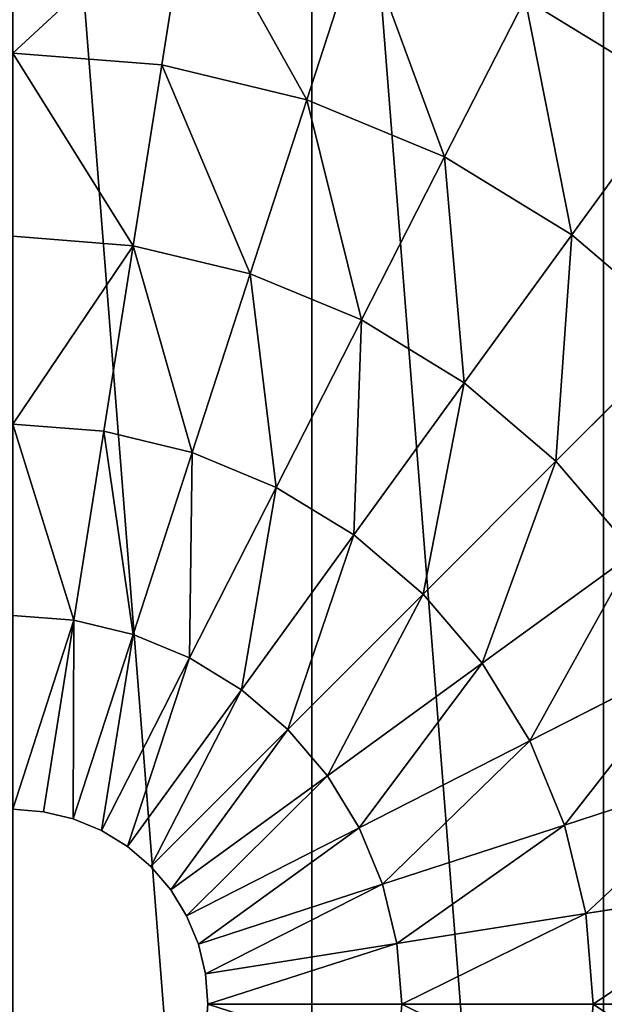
# Model space of a CAD drawing. Header units: centimetres. Extents: x -19.08 to -13.09, y -3.05 to 3.05.
# Tile 61 of 79: x -16.08 to -15.49, y 0.05 to 1.04. Entities that reach past the tile are written whole.
import ezdxf

# ---------------------------------------------------------------- set-up
doc = ezdxf.new("R2010")
doc.units = ezdxf.units.CM
doc.header["$LTSCALE"] = 2.54
doc.layers.get('0').update_dxf_attribs({"true_color": 0xff5454})
doc.layers.add('CHROM', color=7, linetype='Continuous', true_color=0x777799)

# ---------------------------------------------------------------- blocks, each defined once
blk = doc.blocks.new('Grupuj#6')
at = {"color": 0}
for p, q in [((3.14487, 3.9387, 0.18226), (3.17271, 4.11446, 0.2643)), ((3.14487, 3.9387, 0.18226), (3.17271, 4.11446, 0.2643)), ((3.29058, 3.90372, 0.18226), (3.34557, 4.07295, 0.2643)), ((3.29058, 3.90372, 0.18226), (3.34557, 4.07295, 0.2643)), ((3.42903, 3.84637, 0.18226), (3.50982, 4.00492, 0.2643)), ((3.42903, 3.84637, 0.18226), (3.50982, 4.00492, 0.2643)), ((3.50982, 4.00492, 0.2643), (3.6614, 3.91203, 0.2643)), ((3.50982, 4.00492, 0.2643), (3.6614, 3.91203, 0.2643)), ((2.99548, 3.95046, 0.18226), (3.14487, 3.9387, 0.18226)), ((2.99548, 3.95046, 0.18226), (3.14487, 3.9387, 0.18226)), ((3.11611, 3.75713, 0.11444), (3.14487, 3.9387, 0.18226)), ((3.11611, 3.75713, 0.11444), (3.14487, 3.9387, 0.18226)), ((3.14487, 3.9387, 0.18226), (3.29058, 3.90372, 0.18226)), ((3.14487, 3.9387, 0.18226), (3.29058, 3.90372, 0.18226)), ((3.5568, 3.76807, 0.18226), (3.6614, 3.91203, 0.2643)), ((3.5568, 3.76807, 0.18226), (3.6614, 3.91203, 0.2643)), ((3.23378, 3.72888, 0.11444), (3.29058, 3.90372, 0.18226)), ((3.23378, 3.72888, 0.11444), (3.29058, 3.90372, 0.18226)), ((3.29058, 3.90372, 0.18226), (3.42903, 3.84637, 0.18226)), ((3.29058, 3.90372, 0.18226), (3.42903, 3.84637, 0.18226)), ((3.34557, 3.68258, 0.11444), (3.42903, 3.84637, 0.18226)), ((3.34557, 3.68258, 0.11444), (3.42903, 3.84637, 0.18226)), ((3.42903, 3.84637, 0.18226), (3.5568, 3.76807, 0.18226)), ((3.42903, 3.84637, 0.18226), (3.5568, 3.76807, 0.18226)), ((2.99548, 3.76663, 0.11444), (3.11611, 3.75713, 0.11444)), ((2.99548, 3.76663, 0.11444), (3.11611, 3.75713, 0.11444)), ((3.44875, 3.61935, 0.11444), (3.5568, 3.76807, 0.18226)), ((3.44875, 3.61935, 0.11444), (3.5568, 3.76807, 0.18226)), ((3.5568, 3.76807, 0.18226), (3.67075, 3.67075, 0.18226)), ((3.5568, 3.76807, 0.18226), (3.67075, 3.67075, 0.18226)), ((3.08661, 3.57087, 0.06126), (3.11611, 3.75713, 0.11444)), ((3.08661, 3.57087, 0.06126), (3.11611, 3.75713, 0.11444)), ((3.11611, 3.75713, 0.11444), (3.23378, 3.72888, 0.11444)), ((3.11611, 3.75713, 0.11444), (3.23378, 3.72888, 0.11444)), ((3.1755, 3.54953, 0.06126), (3.23378, 3.72888, 0.11444)), ((3.1755, 3.54953, 0.06126), (3.23378, 3.72888, 0.11444)), ((3.23378, 3.72888, 0.11444), (3.34557, 3.68258, 0.11444)), ((3.23378, 3.72888, 0.11444), (3.34557, 3.68258, 0.11444)), ((3.25996, 3.51454, 0.06126), (3.34557, 3.68258, 0.11444)), ((3.25996, 3.51454, 0.06126), (3.34557, 3.68258, 0.11444)), ((3.34557, 3.68258, 0.11444), (3.44875, 3.61935, 0.11444)), ((3.34557, 3.68258, 0.11444), (3.44875, 3.61935, 0.11444)), ((3.54076, 3.54076, 0.11444), (3.67075, 3.67075, 0.18226)), ((3.54076, 3.54076, 0.11444), (3.67075, 3.67075, 0.18226)), ((3.3379, 3.46678, 0.06126), (3.44875, 3.61935, 0.11444)), ((3.3379, 3.46678, 0.06126), (3.44875, 3.61935, 0.11444)), ((3.44875, 3.61935, 0.11444), (3.54076, 3.54076, 0.11444)), ((3.44875, 3.61935, 0.11444), (3.54076, 3.54076, 0.11444)), ((2.99548, 3.57804, 0.06126), (3.08661, 3.57087, 0.06126)), ((2.99548, 3.57804, 0.06126), (3.08661, 3.57087, 0.06126)), ((3.05655, 3.38105, 0.02303), (3.08661, 3.57087, 0.06126)), ((3.05655, 3.38105, 0.02303), (3.08661, 3.57087, 0.06126)), ((3.08661, 3.57087, 0.06126), (3.1755, 3.54953, 0.06126)), ((3.08661, 3.57087, 0.06126), (3.1755, 3.54953, 0.06126)), ((3.11611, 3.36675, 0.02303), (3.1755, 3.54953, 0.06126)), ((3.11611, 3.36675, 0.02303), (3.1755, 3.54953, 0.06126)), ((3.1755, 3.54953, 0.06126), (3.25996, 3.51454, 0.06126)), ((3.1755, 3.54953, 0.06126), (3.25996, 3.51454, 0.06126)), ((3.40741, 3.40741, 0.06126), (3.54076, 3.54076, 0.11444)), ((3.40741, 3.40741, 0.06126), (3.54076, 3.54076, 0.11444)), ((3.54076, 3.54076, 0.11444), (3.61935, 3.44875, 0.11444)), ((3.54076, 3.54076, 0.11444), (3.61935, 3.44875, 0.11444)), ((3.17271, 3.34331, 0.02303), (3.25996, 3.51454, 0.06126)), ((3.17271, 3.34331, 0.02303), (3.25996, 3.51454, 0.06126)), ((3.25996, 3.51454, 0.06126), (3.3379, 3.46678, 0.06126)), ((3.25996, 3.51454, 0.06126), (3.3379, 3.46678, 0.06126)), ((3.22494, 3.3113, 0.02303), (3.3379, 3.46678, 0.06126)), ((3.22494, 3.3113, 0.02303), (3.3379, 3.46678, 0.06126)), ((3.3379, 3.46678, 0.06126), (3.40741, 3.40741, 0.06126)), ((3.3379, 3.46678, 0.06126), (3.40741, 3.40741, 0.06126)), ((3.46678, 3.3379, 0.06126), (3.61935, 3.44875, 0.11444)), ((3.46678, 3.3379, 0.06126), (3.61935, 3.44875, 0.11444)), ((3.27152, 3.27152, 0.02303), (3.40741, 3.40741, 0.06126)), ((3.27152, 3.27152, 0.02303), (3.40741, 3.40741, 0.06126)), ((3.40741, 3.40741, 0.06126), (3.46678, 3.3379, 0.06126)), ((3.40741, 3.40741, 0.06126), (3.46678, 3.3379, 0.06126)), ((2.99548, 3.38586, 0.02303), (3.05655, 3.38105, 0.02303)), ((2.99548, 3.38586, 0.02303), (3.05655, 3.38105, 0.02303)), ((3.02611, 3.18886), (3.05655, 3.38105, 0.02303)), ((3.02611, 3.18886), (3.05655, 3.38105, 0.02303)), ((3.05655, 3.38105, 0.02303), (3.11611, 3.36675, 0.02303)), ((3.05655, 3.38105, 0.02303), (3.11611, 3.36675, 0.02303)), ((3.05598, 3.18169), (3.11611, 3.36675, 0.02303)), ((3.05598, 3.18169), (3.11611, 3.36675, 0.02303)), ((3.11611, 3.36675, 0.02303), (3.17271, 3.34331, 0.02303)), ((3.11611, 3.36675, 0.02303), (3.17271, 3.34331, 0.02303)), ((3.08437, 3.16993), (3.17271, 3.34331, 0.02303)), ((3.08437, 3.16993), (3.17271, 3.34331, 0.02303)), ((3.17271, 3.34331, 0.02303), (3.22494, 3.3113, 0.02303)), ((3.17271, 3.34331, 0.02303), (3.22494, 3.3113, 0.02303)), ((3.51454, 3.25996, 0.06126), (3.68258, 3.34557, 0.11444)), ((3.51454, 3.25996, 0.06126), (3.68258, 3.34557, 0.11444)), ((3.3113, 3.22494, 0.02303), (3.46678, 3.3379, 0.06126)), ((3.3113, 3.22494, 0.02303), (3.46678, 3.3379, 0.06126)), ((3.46678, 3.3379, 0.06126), (3.51454, 3.25996, 0.06126)), ((3.46678, 3.3379, 0.06126), (3.51454, 3.25996, 0.06126)), ((3.11056, 3.15388), (3.22494, 3.3113, 0.02303)), ((3.11056, 3.15388), (3.22494, 3.3113, 0.02303)), ((3.22494, 3.3113, 0.02303), (3.27152, 3.27152, 0.02303)), ((3.22494, 3.3113, 0.02303), (3.27152, 3.27152, 0.02303)), ((3.13393, 3.13393), (3.27152, 3.27152, 0.02303)), ((3.13393, 3.13393), (3.27152, 3.27152, 0.02303)), ((3.27152, 3.27152, 0.02303), (3.3113, 3.22494, 0.02303)), ((3.27152, 3.27152, 0.02303), (3.3113, 3.22494, 0.02303)), ((3.34331, 3.17271, 0.02303), (3.51454, 3.25996, 0.06126)), ((3.34331, 3.17271, 0.02303), (3.51454, 3.25996, 0.06126)), ((3.51454, 3.25996, 0.06126), (3.54953, 3.1755, 0.06126)), ((3.51454, 3.25996, 0.06126), (3.54953, 3.1755, 0.06126)), ((3.54953, 3.1755, 0.06126), (3.72888, 3.23378, 0.11444)), ((3.54953, 3.1755, 0.06126), (3.72888, 3.23378, 0.11444)), ((3.15388, 3.11056), (3.3113, 3.22494, 0.02303)), ((3.15388, 3.11056), (3.3113, 3.22494, 0.02303)), ((3.3113, 3.22494, 0.02303), (3.34331, 3.17271, 0.02303)), ((3.3113, 3.22494, 0.02303), (3.34331, 3.17271, 0.02303)), ((2.99548, 3.19127), (3.02611, 3.18886)), ((3.02611, 3.18886), (3.05598, 3.18169)), ((3.05598, 3.18169), (3.08437, 3.16993)), ((3.36675, 3.11611, 0.02303), (3.54953, 3.1755, 0.06126)), ((3.36675, 3.11611, 0.02303), (3.54953, 3.1755, 0.06126)), ((3.54953, 3.1755, 0.06126), (3.57087, 3.08661, 0.06126)), ((3.54953, 3.1755, 0.06126), (3.57087, 3.08661, 0.06126)), ((3.08437, 3.16993), (3.11056, 3.15388)), ((3.16993, 3.08437), (3.34331, 3.17271, 0.02303)), ((3.16993, 3.08437), (3.34331, 3.17271, 0.02303)), ((3.34331, 3.17271, 0.02303), (3.36675, 3.11611, 0.02303)), ((3.34331, 3.17271, 0.02303), (3.36675, 3.11611, 0.02303)), ((3.11056, 3.15388), (3.13393, 3.13393)), ((3.13393, 3.13393), (3.15388, 3.11056)), ((3.18169, 3.05598), (3.36675, 3.11611, 0.02303)), ((3.18169, 3.05598), (3.36675, 3.11611, 0.02303)), ((3.36675, 3.11611, 0.02303), (3.38105, 3.05655, 0.02303)), ((3.36675, 3.11611, 0.02303), (3.38105, 3.05655, 0.02303)), ((3.57087, 3.08661, 0.06126), (3.75713, 3.11611, 0.11444)), ((3.57087, 3.08661, 0.06126), (3.75713, 3.11611, 0.11444)), ((3.15388, 3.11056), (3.16993, 3.08437)), ((3.38105, 3.05655, 0.02303), (3.57087, 3.08661, 0.06126)), ((3.38105, 3.05655, 0.02303), (3.57087, 3.08661, 0.06126)), ((3.57087, 3.08661, 0.06126), (3.57804, 2.99548, 0.06126)), ((3.57087, 3.08661, 0.06126), (3.57804, 2.99548, 0.06126)), ((3.16993, 3.08437), (3.18169, 3.05598)), ((3.18169, 3.05598), (3.18886, 3.02611)), ((3.18886, 3.02611), (3.38105, 3.05655, 0.02303)), ((3.18886, 3.02611), (3.38105, 3.05655, 0.02303)), ((3.38105, 3.05655, 0.02303), (3.38586, 2.99548, 0.02303)), ((3.38105, 3.05655, 0.02303), (3.38586, 2.99548, 0.02303)), ((3.18886, 3.02611), (3.19127, 2.99548)), ((3.19127, 2.99548), (3.18886, 2.96485)), ((3.38586, 2.99548, 0.02303), (3.19127, 2.99548)), ((3.38586, 2.99548, 0.02303), (3.19127, 2.99548)), ((3.38586, 2.99548, 0.02303), (3.38105, 2.93441, 0.02303)), ((3.38586, 2.99548, 0.02303), (3.38105, 2.93441, 0.02303)), ((3.57804, 2.99548, 0.06126), (3.38586, 2.99548, 0.02303)), ((3.57804, 2.99548, 0.06126), (3.38586, 2.99548, 0.02303)), ((3.57804, 2.99548, 0.06126), (3.57087, 2.90435, 0.06126)), ((3.57804, 2.99548, 0.06126), (3.57087, 2.90435, 0.06126)), ((3.76663, 2.99548, 0.11444), (3.57804, 2.99548, 0.06126)), ((3.76663, 2.99548, 0.11444), (3.57804, 2.99548, 0.06126))]:
    blk.add_line(p, q, dxfattribs=at)
mesh = blk.add_polyface(dxfattribs=at)
corners = [(0.03688, 3.46408, 6.88779), (0.03688, 2.52688, 6.88779), (0, 2.99548, 6.88779), (0.14661, 3.92113, 6.88779), (0.14661, 2.06983, 6.88779), (0.32649, 4.3554, 6.88779), (0.32649, 1.63556, 6.88779), (0.57209, 4.75618, 6.88779), (0.5, 2.99548, 6.88779), (0.53072, 3.38586, 6.88779), (0.62214, 3.76663, 6.88779), (0.87736, 5.1136, 6.88779), (0.77199, 4.1284, 6.88779), (0.97659, 4.46229, 6.88779), (1.23478, 5.41887, 6.88779), (1.23091, 4.76005, 6.88779), (1.52867, 5.01437, 6.88779), (1.63556, 5.66447, 6.88779), (1.86256, 5.21897, 6.88779), (2.06983, 5.84435, 6.88779), (2.22433, 5.36882, 6.88779), (2.52688, 5.95408, 6.88779), (2.6051, 5.46024, 6.88779), (2.99548, 5.99096, 6.88779), (2.99548, 5.49096, 6.88779), (3.46408, 5.95408, 6.88779), (3.38586, 5.46024, 6.88779), (3.76663, 5.36882, 6.88779), (3.92113, 5.84435, 6.88779), (4.1284, 5.21897, 6.88779), (4.3554, 5.66447, 6.88779), (4.46229, 5.01437, 6.88779), (4.75618, 5.41887, 6.88779), (4.76005, 4.76005, 6.88779), (5.1136, 5.1136, 6.88779), (5.01437, 4.46229, 6.88779), (5.21897, 4.1284, 6.88779), (5.41887, 4.75618, 6.88779), (5.36882, 3.76663, 6.88779), (5.46024, 3.38586, 6.88779), (5.66447, 4.3554, 6.88779), (5.49096, 2.99548, 6.88779), (5.66447, 1.63556, 6.88779), (5.84435, 2.06983, 6.88779), (5.84435, 3.92113, 6.88779), (5.95408, 2.52688, 6.88779), (5.95408, 3.46408, 6.88779), (5.99096, 2.99548, 6.88779), (0.57209, 1.23478, 6.88779), (0.53072, 2.6051, 6.88779), (0.62214, 2.22433, 6.88779), (0.87736, 0.87736, 6.88779), (0.77199, 1.86256, 6.88779), (0.97659, 1.52867, 6.88779), (1.23478, 0.57209, 6.88779), (1.23091, 1.23091, 6.88779), (1.52867, 0.97659, 6.88779), (1.63556, 0.32649, 6.88779), (1.86256, 0.77199, 6.88779), (2.06983, 0.14661, 6.88779), (2.22433, 0.62214, 6.88779), (2.52688, 0.03688, 6.88779), (2.6051, 0.53072, 6.88779), (2.99548, 0, 6.88779), (2.99548, 0.5, 6.88779), (3.38586, 0.53072, 6.88779), (3.46408, 0.03688, 6.88779), (3.76663, 0.62214, 6.88779), (3.92113, 0.14661, 6.88779), (4.1284, 0.77199, 6.88779), (4.3554, 0.32649, 6.88779), (4.46229, 0.97659, 6.88779), (4.75618, 0.57209, 6.88779), (4.76005, 1.23091, 6.88779), (5.1136, 0.87736, 6.88779), (5.01437, 1.52867, 6.88779), (5.21897, 1.86256, 6.88779), (5.41887, 1.23478, 6.88779), (5.36882, 2.22433, 6.88779), (5.46024, 2.6051, 6.88779)]
mesh.append_faces([[corners[k] for k in face] for face in [(0, 1, 2), (45, 46, 47)]], dxfattribs={"vtx0": -1, "color": 0})
mesh.append_faces([[corners[k] for k in face] for face in [(1, 3, 4), (4, 5, 6), (8, 7, 9), (9, 7, 10), (10, 11, 12), (12, 11, 13), (13, 14, 15), (15, 14, 16), (16, 17, 18), (18, 19, 20), (20, 21, 22), (22, 23, 24), (24, 25, 26), (26, 25, 27), (27, 28, 29), (29, 30, 31), (31, 32, 33), (33, 34, 35), (35, 34, 36), (36, 37, 38), (38, 37, 39), (39, 40, 41), (42, 40, 43), (43, 44, 45), (48, 50, 51), (51, 53, 54), (54, 56, 57), (57, 58, 59), (59, 60, 61), (61, 62, 63), (63, 65, 66), (66, 67, 68), (68, 69, 70), (70, 71, 72), (72, 73, 74), (74, 76, 77), (77, 79, 42)]], dxfattribs={"vtx0": -1, "vtx1": -1, "color": 0})
mesh.append_faces([[corners[k] for k in face] for face in [(6, 7, 8), (41, 40, 42)]], dxfattribs={"vtx0": -1, "vtx1": -1, "vtx2": -1, "color": 0})
mesh.append_faces([[corners[k] for k in face] for face in [(1, 0, 3), (4, 3, 5), (6, 5, 7), (10, 7, 11), (13, 11, 14), (16, 14, 17), (18, 17, 19), (20, 19, 21), (22, 21, 23), (24, 23, 25), (27, 25, 28), (29, 28, 30), (31, 30, 32), (33, 32, 34), (36, 34, 37), (39, 37, 40), (43, 40, 44), (45, 44, 46), (8, 48, 6), (48, 8, 49), (48, 49, 50), (51, 50, 52), (51, 52, 53), (54, 53, 55), (54, 55, 56), (57, 56, 58), (59, 58, 60), (61, 60, 62), (63, 62, 64), (63, 64, 65), (66, 65, 67), (68, 67, 69), (70, 69, 71), (72, 71, 73), (74, 73, 75), (74, 75, 76), (77, 76, 78), (77, 78, 79), (42, 79, 41)]], dxfattribs={"vtx0": -1, "vtx2": -1, "color": 0})
mesh = blk.add_polyface(dxfattribs=at)
corners = [(1.10003, 2.69527, 12.53068), (1.10003, 3.29569, 12.53068), (1.0764, 2.99548, 12.53068), (1.17032, 2.40245, 12.53068), (1.17032, 3.58851, 12.53068), (1.28557, 2.12424, 12.53068), (1.28557, 3.86672, 12.53068), (1.44291, 1.86747, 12.53068), (1.44291, 4.12349, 12.53068), (1.63848, 1.63848, 12.53068), (1.63848, 4.35248, 12.53068), (1.86747, 1.44291, 12.53068), (1.86747, 4.54805, 12.53068), (2.12424, 1.28557, 12.53068), (2.12424, 4.70539, 12.53068), (2.40245, 1.17032, 12.53068), (2.40245, 4.82064, 12.53068), (2.69527, 1.10003, 12.53068), (2.69527, 4.89093, 12.53068), (2.99548, 4.91456, 12.53068), (2.99548, 1.0764, 12.53068), (3.29569, 1.10003, 12.53068), (3.29569, 4.89093, 12.53068), (3.58851, 1.17032, 12.53068), (3.58851, 4.82064, 12.53068), (3.86672, 1.28557, 12.53068), (3.86672, 4.70539, 12.53068), (4.12349, 1.44291, 12.53068), (4.12349, 4.54805, 12.53068), (4.35248, 1.63848, 12.53068), (4.35248, 4.35248, 12.53068), (4.54805, 1.86747, 12.53068), (4.54805, 4.12349, 12.53068), (4.70539, 2.12424, 12.53068), (4.70539, 3.86672, 12.53068), (4.82064, 2.40245, 12.53068), (4.82064, 3.58851, 12.53068), (4.89093, 2.69527, 12.53068), (4.89093, 3.29569, 12.53068), (4.91456, 2.99548, 12.53068)]
mesh.append_faces([[corners[k] for k in face] for face in [(0, 1, 2), (38, 37, 39)]], dxfattribs={"vtx0": -1, "color": 0})
mesh.append_faces([[corners[k] for k in face] for face in [(1, 3, 4), (4, 5, 6), (6, 7, 8), (8, 9, 10), (10, 11, 12), (12, 13, 14), (14, 15, 16), (16, 17, 18), (18, 17, 19), (19, 21, 22), (22, 23, 24), (24, 25, 26), (26, 27, 28), (28, 29, 30), (30, 31, 32), (32, 33, 34), (34, 35, 36), (36, 37, 38)]], dxfattribs={"vtx0": -1, "vtx1": -1, "color": 0})
mesh.append_faces([[corners[k] for k in face] for face in [(1, 0, 3), (4, 3, 5), (6, 5, 7), (8, 7, 9), (10, 9, 11), (12, 11, 13), (14, 13, 15), (16, 15, 17), (19, 17, 20), (19, 20, 21), (22, 21, 23), (24, 23, 25), (26, 25, 27), (28, 27, 29), (30, 29, 31), (32, 31, 33), (34, 33, 35), (36, 35, 37)]], dxfattribs={"vtx0": -1, "vtx2": -1, "color": 0})
mesh = blk.add_polyface(dxfattribs=at)
corners = [(3.58743, 4.15725, 0.36004), (3.6614, 3.91203, 0.2643), (3.50982, 4.00492, 0.2643), (3.76188, 4.05034, 0.36004)]
mesh.append_faces([[corners[k] for k in face] for face in [(0, 1, 2), (1, 0, 3)]], dxfattribs={"vtx0": -1, "color": 0})
mesh = blk.add_polyface(dxfattribs=at)
corners = [(3.17271, 4.11446, 0.2643), (2.99548, 3.95046, 0.18226), (2.99548, 4.1284, 0.2643), (3.14487, 3.9387, 0.18226)]
mesh.append_faces([[corners[k] for k in face] for face in [(0, 1, 2), (1, 0, 3)]], dxfattribs={"vtx0": -1, "color": 0})
mesh = blk.add_polyface(dxfattribs=at)
corners = [(3.17271, 4.11446, 0.2643), (3.29058, 3.90372, 0.18226), (3.14487, 3.9387, 0.18226), (3.34557, 4.07295, 0.2643)]
mesh.append_faces([[corners[k] for k in face] for face in [(0, 1, 2), (1, 0, 3)]], dxfattribs={"vtx0": -1, "color": 0})
mesh = blk.add_polyface(dxfattribs=at)
corners = [(3.34557, 4.07295, 0.2643), (3.42903, 3.84637, 0.18226), (3.29058, 3.90372, 0.18226), (3.50982, 4.00492, 0.2643)]
mesh.append_faces([[corners[k] for k in face] for face in [(0, 1, 2), (1, 0, 3)]], dxfattribs={"vtx0": -1, "color": 0})
mesh = blk.add_polyface(dxfattribs=at)
corners = [(3.50982, 4.00492, 0.2643), (3.5568, 3.76807, 0.18226), (3.42903, 3.84637, 0.18226), (3.6614, 3.91203, 0.2643)]
mesh.append_faces([[corners[k] for k in face] for face in [(0, 1, 2), (1, 0, 3)]], dxfattribs={"vtx0": -1, "color": 0})
mesh = blk.add_polyface(dxfattribs=at)
corners = [(2.99548, 3.95046, 0.18226), (3.11611, 3.75713, 0.11444), (2.99548, 3.76663, 0.11444), (3.14487, 3.9387, 0.18226)]
mesh.append_faces([[corners[k] for k in face] for face in [(0, 1, 2), (1, 0, 3)]], dxfattribs={"vtx0": -1, "color": 0})
mesh = blk.add_polyface(dxfattribs=at)
corners = [(3.14487, 3.9387, 0.18226), (3.23378, 3.72888, 0.11444), (3.11611, 3.75713, 0.11444), (3.29058, 3.90372, 0.18226)]
mesh.append_faces([[corners[k] for k in face] for face in [(0, 1, 2), (1, 0, 3)]], dxfattribs={"vtx0": -1, "color": 0})
mesh = blk.add_polyface(dxfattribs=at)
corners = [(3.6614, 3.91203, 0.2643), (3.67075, 3.67075, 0.18226), (3.5568, 3.76807, 0.18226), (3.79658, 3.79658, 0.2643)]
mesh.append_faces([[corners[k] for k in face] for face in [(0, 1, 2), (1, 0, 3)]], dxfattribs={"vtx0": -1, "color": 0})
mesh = blk.add_polyface(dxfattribs=at)
corners = [(3.29058, 3.90372, 0.18226), (3.34557, 3.68258, 0.11444), (3.23378, 3.72888, 0.11444), (3.42903, 3.84637, 0.18226)]
mesh.append_faces([[corners[k] for k in face] for face in [(0, 1, 2), (1, 0, 3)]], dxfattribs={"vtx0": -1, "color": 0})
mesh = blk.add_polyface(dxfattribs=at)
corners = [(3.42903, 3.84637, 0.18226), (3.44875, 3.61935, 0.11444), (3.34557, 3.68258, 0.11444), (3.5568, 3.76807, 0.18226)]
mesh.append_faces([[corners[k] for k in face] for face in [(0, 1, 2), (1, 0, 3)]], dxfattribs={"vtx0": -1, "color": 0})
mesh = blk.add_polyface(dxfattribs=at)
corners = [(3.11611, 3.75713, 0.11444), (2.99548, 3.57804, 0.06126), (2.99548, 3.76663, 0.11444), (3.08661, 3.57087, 0.06126)]
mesh.append_faces([[corners[k] for k in face] for face in [(0, 1, 2), (1, 0, 3)]], dxfattribs={"vtx0": -1, "color": 0})
mesh = blk.add_polyface(dxfattribs=at)
corners = [(3.5568, 3.76807, 0.18226), (3.54076, 3.54076, 0.11444), (3.44875, 3.61935, 0.11444), (3.67075, 3.67075, 0.18226)]
mesh.append_faces([[corners[k] for k in face] for face in [(0, 1, 2), (1, 0, 3)]], dxfattribs={"vtx0": -1, "color": 0})
mesh = blk.add_polyface(dxfattribs=at)
corners = [(3.11611, 3.75713, 0.11444), (3.1755, 3.54953, 0.06126), (3.08661, 3.57087, 0.06126), (3.23378, 3.72888, 0.11444)]
mesh.append_faces([[corners[k] for k in face] for face in [(0, 1, 2), (1, 0, 3)]], dxfattribs={"vtx0": -1, "color": 0})
mesh = blk.add_polyface(dxfattribs=at)
corners = [(3.23378, 3.72888, 0.11444), (3.25996, 3.51454, 0.06126), (3.1755, 3.54953, 0.06126), (3.34557, 3.68258, 0.11444)]
mesh.append_faces([[corners[k] for k in face] for face in [(0, 1, 2), (1, 0, 3)]], dxfattribs={"vtx0": -1, "color": 0})
mesh = blk.add_polyface(dxfattribs=at)
corners = [(3.34557, 3.68258, 0.11444), (3.3379, 3.46678, 0.06126), (3.25996, 3.51454, 0.06126), (3.44875, 3.61935, 0.11444)]
mesh.append_faces([[corners[k] for k in face] for face in [(0, 1, 2), (1, 0, 3)]], dxfattribs={"vtx0": -1, "color": 0})
mesh = blk.add_polyface(dxfattribs=at)
corners = [(3.67075, 3.67075, 0.18226), (3.61935, 3.44875, 0.11444), (3.54076, 3.54076, 0.11444), (3.76807, 3.5568, 0.18226)]
mesh.append_faces([[corners[k] for k in face] for face in [(0, 1, 2), (1, 0, 3)]], dxfattribs={"vtx0": -1, "color": 0})
mesh = blk.add_polyface(dxfattribs=at)
corners = [(3.44875, 3.61935, 0.11444), (3.40741, 3.40741, 0.06126), (3.3379, 3.46678, 0.06126), (3.54076, 3.54076, 0.11444)]
mesh.append_faces([[corners[k] for k in face] for face in [(0, 1, 2), (1, 0, 3)]], dxfattribs={"vtx0": -1, "color": 0})
mesh = blk.add_polyface(dxfattribs=at)
corners = [(2.99548, 3.57804, 0.06126), (3.05655, 3.38105, 0.02303), (2.99548, 3.38586, 0.02303), (3.08661, 3.57087, 0.06126)]
mesh.append_faces([[corners[k] for k in face] for face in [(0, 1, 2), (1, 0, 3)]], dxfattribs={"vtx0": -1, "color": 0})
mesh = blk.add_polyface(dxfattribs=at)
corners = [(3.08661, 3.57087, 0.06126), (3.11611, 3.36675, 0.02303), (3.05655, 3.38105, 0.02303), (3.1755, 3.54953, 0.06126)]
mesh.append_faces([[corners[k] for k in face] for face in [(0, 1, 2), (1, 0, 3)]], dxfattribs={"vtx0": -1, "color": 0})
mesh = blk.add_polyface(dxfattribs=at)
corners = [(3.1755, 3.54953, 0.06126), (3.17271, 3.34331, 0.02303), (3.11611, 3.36675, 0.02303), (3.25996, 3.51454, 0.06126)]
mesh.append_faces([[corners[k] for k in face] for face in [(0, 1, 2), (1, 0, 3)]], dxfattribs={"vtx0": -1, "color": 0})
mesh = blk.add_polyface(dxfattribs=at)
corners = [(3.54076, 3.54076, 0.11444), (3.46678, 3.3379, 0.06126), (3.40741, 3.40741, 0.06126), (3.61935, 3.44875, 0.11444)]
mesh.append_faces([[corners[k] for k in face] for face in [(0, 1, 2), (1, 0, 3)]], dxfattribs={"vtx0": -1, "color": 0})
mesh = blk.add_polyface(dxfattribs=at)
corners = [(3.25996, 3.51454, 0.06126), (3.22494, 3.3113, 0.02303), (3.17271, 3.34331, 0.02303), (3.3379, 3.46678, 0.06126)]
mesh.append_faces([[corners[k] for k in face] for face in [(0, 1, 2), (1, 0, 3)]], dxfattribs={"vtx0": -1, "color": 0})
mesh = blk.add_polyface(dxfattribs=at)
corners = [(3.3379, 3.46678, 0.06126), (3.27152, 3.27152, 0.02303), (3.22494, 3.3113, 0.02303), (3.40741, 3.40741, 0.06126)]
mesh.append_faces([[corners[k] for k in face] for face in [(0, 1, 2), (1, 0, 3)]], dxfattribs={"vtx0": -1, "color": 0})
mesh = blk.add_polyface(dxfattribs=at)
corners = [(3.61935, 3.44875, 0.11444), (3.51454, 3.25996, 0.06126), (3.46678, 3.3379, 0.06126), (3.68258, 3.34557, 0.11444)]
mesh.append_faces([[corners[k] for k in face] for face in [(0, 1, 2), (1, 0, 3)]], dxfattribs={"vtx0": -1, "color": 0})
mesh = blk.add_polyface(dxfattribs=at)
corners = [(3.40741, 3.40741, 0.06126), (3.3113, 3.22494, 0.02303), (3.27152, 3.27152, 0.02303), (3.46678, 3.3379, 0.06126)]
mesh.append_faces([[corners[k] for k in face] for face in [(0, 1, 2), (1, 0, 3)]], dxfattribs={"vtx0": -1, "color": 0})
mesh = blk.add_polyface(dxfattribs=at)
corners = [(3.05655, 3.38105, 0.02303), (2.99548, 3.19127), (2.99548, 3.38586, 0.02303), (3.02611, 3.18886)]
mesh.append_faces([[corners[k] for k in face] for face in [(0, 1, 2), (1, 0, 3)]], dxfattribs={"vtx0": -1, "color": 0})
mesh = blk.add_polyface(dxfattribs=at)
corners = [(3.05655, 3.38105, 0.02303), (3.05598, 3.18169), (3.02611, 3.18886), (3.11611, 3.36675, 0.02303)]
mesh.append_faces([[corners[k] for k in face] for face in [(0, 1, 2), (1, 0, 3)]], dxfattribs={"vtx0": -1, "color": 0})
mesh = blk.add_polyface(dxfattribs=at)
corners = [(3.11611, 3.36675, 0.02303), (3.08437, 3.16993), (3.05598, 3.18169), (3.17271, 3.34331, 0.02303)]
mesh.append_faces([[corners[k] for k in face] for face in [(0, 1, 2), (1, 0, 3)]], dxfattribs={"vtx0": -1, "color": 0})
mesh = blk.add_polyface(dxfattribs=at)
corners = [(3.17271, 3.34331, 0.02303), (3.11056, 3.15388), (3.08437, 3.16993), (3.22494, 3.3113, 0.02303)]
mesh.append_faces([[corners[k] for k in face] for face in [(0, 1, 2), (1, 0, 3)]], dxfattribs={"vtx0": -1, "color": 0})
mesh = blk.add_polyface(dxfattribs=at)
corners = [(3.68258, 3.34557, 0.11444), (3.54953, 3.1755, 0.06126), (3.51454, 3.25996, 0.06126), (3.72888, 3.23378, 0.11444)]
mesh.append_faces([[corners[k] for k in face] for face in [(0, 1, 2), (1, 0, 3)]], dxfattribs={"vtx0": -1, "color": 0})
mesh = blk.add_polyface(dxfattribs=at)
corners = [(3.46678, 3.3379, 0.06126), (3.34331, 3.17271, 0.02303), (3.3113, 3.22494, 0.02303), (3.51454, 3.25996, 0.06126)]
mesh.append_faces([[corners[k] for k in face] for face in [(0, 1, 2), (1, 0, 3)]], dxfattribs={"vtx0": -1, "color": 0})
mesh = blk.add_polyface(dxfattribs=at)
corners = [(3.22494, 3.3113, 0.02303), (3.13393, 3.13393), (3.11056, 3.15388), (3.27152, 3.27152, 0.02303)]
mesh.append_faces([[corners[k] for k in face] for face in [(0, 1, 2), (1, 0, 3)]], dxfattribs={"vtx0": -1, "color": 0})
mesh = blk.add_polyface(dxfattribs=at)
corners = [(3.27152, 3.27152, 0.02303), (3.15388, 3.11056), (3.13393, 3.13393), (3.3113, 3.22494, 0.02303)]
mesh.append_faces([[corners[k] for k in face] for face in [(0, 1, 2), (1, 0, 3)]], dxfattribs={"vtx0": -1, "color": 0})
mesh = blk.add_polyface(dxfattribs=at)
corners = [(3.51454, 3.25996, 0.06126), (3.36675, 3.11611, 0.02303), (3.34331, 3.17271, 0.02303), (3.54953, 3.1755, 0.06126)]
mesh.append_faces([[corners[k] for k in face] for face in [(0, 1, 2), (1, 0, 3)]], dxfattribs={"vtx0": -1, "color": 0})
mesh = blk.add_polyface(dxfattribs=at)
corners = [(3.72888, 3.23378, 0.11444), (3.57087, 3.08661, 0.06126), (3.54953, 3.1755, 0.06126), (3.75713, 3.11611, 0.11444)]
mesh.append_faces([[corners[k] for k in face] for face in [(0, 1, 2), (1, 0, 3)]], dxfattribs={"vtx0": -1, "color": 0})
mesh = blk.add_polyface(dxfattribs=at)
corners = [(3.3113, 3.22494, 0.02303), (3.16993, 3.08437), (3.15388, 3.11056), (3.34331, 3.17271, 0.02303)]
mesh.append_faces([[corners[k] for k in face] for face in [(0, 1, 2), (1, 0, 3)]], dxfattribs={"vtx0": -1, "color": 0})
mesh = blk.add_polyface(dxfattribs=at)
corners = [(3.54953, 3.1755, 0.06126), (3.38105, 3.05655, 0.02303), (3.36675, 3.11611, 0.02303), (3.57087, 3.08661, 0.06126)]
mesh.append_faces([[corners[k] for k in face] for face in [(0, 1, 2), (1, 0, 3)]], dxfattribs={"vtx0": -1, "color": 0})
mesh = blk.add_polyface(dxfattribs=at)
corners = [(3.34331, 3.17271, 0.02303), (3.18169, 3.05598), (3.16993, 3.08437), (3.36675, 3.11611, 0.02303)]
mesh.append_faces([[corners[k] for k in face] for face in [(0, 1, 2), (1, 0, 3)]], dxfattribs={"vtx0": -1, "color": 0})
mesh = blk.add_polyface(dxfattribs=at)
corners = [(3.36675, 3.11611, 0.02303), (3.18886, 3.02611), (3.18169, 3.05598), (3.38105, 3.05655, 0.02303)]
mesh.append_faces([[corners[k] for k in face] for face in [(0, 1, 2), (1, 0, 3)]], dxfattribs={"vtx0": -1, "color": 0})
mesh = blk.add_polyface(dxfattribs=at)
corners = [(3.75713, 3.11611, 0.11444), (3.57804, 2.99548, 0.06126), (3.57087, 3.08661, 0.06126), (3.76663, 2.99548, 0.11444)]
mesh.append_faces([[corners[k] for k in face] for face in [(0, 1, 2), (1, 0, 3)]], dxfattribs={"vtx0": -1, "color": 0})
mesh = blk.add_polyface(dxfattribs=at)
corners = [(3.57087, 3.08661, 0.06126), (3.38586, 2.99548, 0.02303), (3.38105, 3.05655, 0.02303), (3.57804, 2.99548, 0.06126)]
mesh.append_faces([[corners[k] for k in face] for face in [(0, 1, 2), (1, 0, 3)]], dxfattribs={"vtx0": -1, "color": 0})
mesh = blk.add_polyface(dxfattribs=at)
corners = [(3.38105, 3.05655, 0.02303), (3.19127, 2.99548), (3.18886, 3.02611), (3.38586, 2.99548, 0.02303)]
mesh.append_faces([[corners[k] for k in face] for face in [(0, 1, 2), (1, 0, 3)]], dxfattribs={"vtx0": -1, "color": 0})
mesh = blk.add_polyface(dxfattribs=at)
corners = [(3.19127, 2.99548), (3.38105, 2.93441, 0.02303), (3.18886, 2.96485), (3.38586, 2.99548, 0.02303)]
mesh.append_faces([[corners[k] for k in face] for face in [(0, 1, 2), (1, 0, 3)]], dxfattribs={"vtx0": -1, "color": 0})
mesh = blk.add_polyface(dxfattribs=at)
corners = [(3.38586, 2.99548, 0.02303), (3.57087, 2.90435, 0.06126), (3.38105, 2.93441, 0.02303), (3.57804, 2.99548, 0.06126)]
mesh.append_faces([[corners[k] for k in face] for face in [(0, 1, 2), (1, 0, 3)]], dxfattribs={"vtx0": -1, "color": 0})
mesh = blk.add_polyface(dxfattribs=at)
corners = [(3.57804, 2.99548, 0.06126), (3.75713, 2.87485, 0.11444), (3.57087, 2.90435, 0.06126), (3.76663, 2.99548, 0.11444)]
mesh.append_faces([[corners[k] for k in face] for face in [(0, 1, 2), (1, 0, 3)]], dxfattribs={"vtx0": -1, "color": 0})
blk = doc.blocks.new('Grupuj#2')
at = {"color": 0}
blk.add_blockref('Grupuj#6', (0, 0), dxfattribs=at)
blk = doc.blocks.new('Grupuj#5')
at = {"color": 0}
mesh = blk.add_polyface(dxfattribs=at)
corners = [(0.07317, 2.21237, 5.3), (0.07317, 1.62739, 5.3), (0.05015, 1.91988, 5.3), (0.14167, 2.49765, 5.3), (0.14167, 1.3421, 5.3), (0.25394, 1.07104, 5.3), (0.25394, 2.76872, 5.3), (0.3008, 1.91988, 5.3), (0.32073, 2.17316, 5.3), (0.40724, 3.01887, 5.3), (0.38004, 2.4202, 5.3), (0.47727, 2.65493, 5.3), (0.59778, 3.24197, 5.3), (0.61001, 2.87155, 5.3), (0.82088, 3.43252, 5.3), (0.77501, 3.06474, 5.3), (0.96821, 3.22974, 5.3), (1.07104, 3.58581, 5.3), (1.18483, 3.36249, 5.3), (1.3421, 3.69809, 5.3), (1.41955, 3.45972, 5.3), (1.62739, 3.76658, 5.3), (1.6666, 3.51903, 5.3), (1.91988, 3.7896, 5.3), (1.91988, 3.53896, 5.3), (2.21237, 3.76658, 5.3), (2.17316, 3.51903, 5.3), (2.4202, 3.45972, 5.3), (2.49765, 3.69809, 5.3), (2.65493, 3.36249, 5.3), (2.76872, 3.58581, 5.3), (2.87155, 3.22974, 5.3), (3.01887, 3.43252, 5.3), (3.06474, 3.06474, 5.3), (3.24197, 3.24197, 5.3), (3.22974, 2.87155, 5.3), (3.36249, 2.65493, 5.3), (3.43252, 3.01887, 5.3), (3.45972, 2.4202, 5.3), (3.58581, 2.76872, 5.3), (3.51903, 2.17316, 5.3), (3.53896, 1.91988, 5.3), (3.58581, 1.07104, 5.3), (3.69809, 1.3421, 5.3), (3.69809, 2.49765, 5.3), (3.76658, 2.21237, 5.3), (3.76658, 1.62739, 5.3), (3.7896, 1.91988, 5.3), (0.32073, 1.6666, 5.3), (0.40724, 0.82088, 5.3), (0.38004, 1.41955, 5.3), (0.47727, 1.18483, 5.3), (0.59778, 0.59778, 5.3), (0.61001, 0.96821, 5.3), (0.82088, 0.40724, 5.3), (0.77501, 0.77501, 5.3), (0.96821, 0.61001, 5.3), (1.07104, 0.25394, 5.3), (1.18483, 0.47727, 5.3), (1.3421, 0.14167, 5.3), (1.41955, 0.38004, 5.3), (1.62739, 0.07317, 5.3), (1.6666, 0.32073, 5.3), (1.91988, 0.05015, 5.3), (1.91988, 0.3008, 5.3), (2.17316, 0.32073, 5.3), (2.21237, 0.07317, 5.3), (2.4202, 0.38004, 5.3), (2.49765, 0.14167, 5.3), (2.65493, 0.47727, 5.3), (2.76872, 0.25394, 5.3), (2.87155, 0.61001, 5.3), (3.01887, 0.40724, 5.3), (3.06474, 0.77501, 5.3), (3.24197, 0.59778, 5.3), (3.22974, 0.96821, 5.3), (3.36249, 1.18483, 5.3), (3.43252, 0.82088, 5.3), (3.45972, 1.41955, 5.3), (3.51903, 1.6666, 5.3)]
mesh.append_faces([[corners[k] for k in face] for face in [(0, 1, 2), (46, 45, 47)]], dxfattribs={"vtx0": -1, "color": 0})
mesh.append_faces([[corners[k] for k in face] for face in [(1, 3, 4), (4, 3, 5), (7, 6, 8), (8, 9, 10), (10, 9, 11), (11, 12, 13), (13, 14, 15), (15, 14, 16), (16, 17, 18), (18, 19, 20), (20, 21, 22), (22, 23, 24), (24, 25, 26), (26, 25, 27), (27, 28, 29), (29, 30, 31), (31, 32, 33), (33, 34, 35), (35, 34, 36), (36, 37, 38), (38, 39, 40), (40, 39, 41), (42, 39, 43), (43, 45, 46), (5, 48, 49), (48, 5, 7), (49, 51, 52), (52, 53, 54), (54, 56, 57), (57, 58, 59), (59, 60, 61), (61, 62, 63), (63, 65, 66), (66, 67, 68), (68, 69, 70), (70, 71, 72), (72, 73, 74), (74, 76, 77), (77, 78, 42)]], dxfattribs={"vtx0": -1, "vtx1": -1, "color": 0})
mesh.append_faces([[corners[k] for k in face] for face in [(5, 6, 7), (41, 39, 42)]], dxfattribs={"vtx0": -1, "vtx1": -1, "vtx2": -1, "color": 0})
mesh.append_faces([[corners[k] for k in face] for face in [(1, 0, 3), (5, 3, 6), (8, 6, 9), (11, 9, 12), (13, 12, 14), (16, 14, 17), (18, 17, 19), (20, 19, 21), (22, 21, 23), (24, 23, 25), (27, 25, 28), (29, 28, 30), (31, 30, 32), (33, 32, 34), (36, 34, 37), (38, 37, 39), (43, 39, 44), (43, 44, 45), (49, 48, 50), (49, 50, 51), (52, 51, 53), (54, 53, 55), (54, 55, 56), (57, 56, 58), (59, 58, 60), (61, 60, 62), (63, 62, 64), (63, 64, 65), (66, 65, 67), (68, 67, 69), (70, 69, 71), (72, 71, 73), (74, 73, 75), (74, 75, 76), (77, 76, 78), (42, 78, 79), (42, 79, 41)]], dxfattribs={"vtx0": -1, "vtx2": -1, "color": 0})
mesh = blk.add_polyface(dxfattribs=at)
corners = [(0.07317, 1.62739, 6.16897), (0.07317, 2.21237, 6.16897), (0.05015, 1.91988, 6.16897), (0.14167, 1.3421, 6.16897), (0.14167, 2.49765, 6.16897), (0.25394, 1.07104, 6.16897), (0.25064, 1.91988, 6.16897), (0.27119, 1.65875, 6.16897), (0.40724, 0.82088, 6.16897), (0.33234, 1.40406, 6.16897), (0.43258, 1.16206, 6.16897), (0.59778, 0.59778, 6.16897), (0.56944, 0.93873, 6.16897), (0.73955, 0.73955, 6.16897), (0.82088, 0.40724, 6.16897), (0.93873, 0.56944, 6.16897), (1.07104, 0.25394, 6.16897), (1.16206, 0.43258, 6.16897), (1.3421, 0.14167, 6.16897), (1.40406, 0.33234, 6.16897), (1.62739, 0.07317, 6.16897), (1.65875, 0.27119, 6.16897), (1.91988, 0.05015, 6.16897), (1.91988, 0.25064, 6.16897), (2.181, 0.27119, 6.16897), (2.21237, 0.07317, 6.16897), (2.4357, 0.33234, 6.16897), (2.49765, 0.14167, 6.16897), (2.6777, 0.43258, 6.16897), (2.76872, 0.25394, 6.16897), (2.90103, 0.56944, 6.16897), (3.01887, 0.40724, 6.16897), (3.10021, 0.73955, 6.16897), (3.24197, 0.59778, 6.16897), (3.27032, 0.93873, 6.16897), (3.43252, 0.82088, 6.16897), (3.40718, 1.16206, 6.16897), (3.50742, 1.40406, 6.16897), (3.58581, 1.07104, 6.16897), (3.56856, 1.65875, 6.16897), (3.58911, 1.91988, 6.16897), (3.69809, 1.3421, 6.16897), (3.69809, 2.49765, 6.16897), (3.76658, 2.21237, 6.16897), (3.76658, 1.62739, 6.16897), (3.7896, 1.91988, 6.16897), (0.25394, 2.76872, 6.16897), (0.27119, 2.181, 6.16897), (0.40724, 3.01887, 6.16897), (0.33234, 2.4357, 6.16897), (0.43258, 2.6777, 6.16897), (0.59778, 3.24197, 6.16897), (0.56944, 2.90103, 6.16897), (0.73955, 3.10021, 6.16897), (0.82088, 3.43252, 6.16897), (0.93873, 3.27032, 6.16897), (1.07104, 3.58581, 6.16897), (1.16206, 3.40718, 6.16897), (1.3421, 3.69809, 6.16897), (1.40406, 3.50742, 6.16897), (1.62739, 3.76658, 6.16897), (1.65875, 3.56856, 6.16897), (1.91988, 3.7896, 6.16897), (1.91988, 3.58911, 6.16897), (2.181, 3.56856, 6.16897), (2.21237, 3.76658, 6.16897), (2.4357, 3.50742, 6.16897), (2.49765, 3.69809, 6.16897), (2.6777, 3.40718, 6.16897), (2.76872, 3.58581, 6.16897), (2.90103, 3.27032, 6.16897), (3.01887, 3.43252, 6.16897), (3.10021, 3.10021, 6.16897), (3.24197, 3.24197, 6.16897), (3.27032, 2.90103, 6.16897), (3.43252, 3.01887, 6.16897), (3.40718, 2.6777, 6.16897), (3.50742, 2.4357, 6.16897), (3.58581, 2.76872, 6.16897), (3.56856, 2.181, 6.16897)]
mesh.append_faces([[corners[k] for k in face] for face in [(0, 1, 2), (43, 44, 45)]], dxfattribs={"vtx0": -1, "color": 0})
mesh.append_faces([[corners[k] for k in face] for face in [(1, 3, 4), (6, 5, 7), (7, 8, 9), (9, 8, 10), (10, 11, 12), (12, 11, 13), (13, 14, 15), (15, 16, 17), (17, 18, 19), (19, 20, 21), (21, 22, 23), (23, 22, 24), (24, 25, 26), (26, 27, 28), (28, 29, 30), (30, 31, 32), (32, 33, 34), (34, 35, 36), (36, 35, 37), (37, 38, 39), (39, 38, 40), (42, 41, 43), (46, 47, 48), (48, 50, 51), (51, 53, 54), (54, 55, 56), (56, 57, 58), (58, 59, 60), (60, 61, 62), (62, 64, 65), (65, 66, 67), (67, 68, 69), (69, 70, 71), (71, 72, 73), (73, 74, 75), (75, 77, 78), (78, 40, 42)]], dxfattribs={"vtx0": -1, "vtx1": -1, "color": 0})
mesh.append_faces([[corners[k] for k in face] for face in [(4, 5, 6), (40, 41, 42)]], dxfattribs={"vtx0": -1, "vtx1": -1, "vtx2": -1, "color": 0})
mesh.append_faces([[corners[k] for k in face] for face in [(1, 0, 3), (4, 3, 5), (7, 5, 8), (10, 8, 11), (13, 11, 14), (15, 14, 16), (17, 16, 18), (19, 18, 20), (21, 20, 22), (24, 22, 25), (26, 25, 27), (28, 27, 29), (30, 29, 31), (32, 31, 33), (34, 33, 35), (37, 35, 38), (40, 38, 41), (43, 41, 44), (6, 46, 4), (46, 6, 47), (48, 47, 49), (48, 49, 50), (51, 50, 52), (51, 52, 53), (54, 53, 55), (56, 55, 57), (58, 57, 59), (60, 59, 61), (62, 61, 63), (62, 63, 64), (65, 64, 66), (67, 66, 68), (69, 68, 70), (71, 70, 72), (73, 72, 74), (75, 74, 76), (75, 76, 77), (78, 77, 79), (78, 79, 40)]], dxfattribs={"vtx0": -1, "vtx2": -1, "color": 0})
blk = doc.blocks.new('Grupuj#11')
at = {"color": 0, "xscale": 0.9264510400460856, "yscale": 0.9264510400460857, "zscale": 0.9264510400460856}
blk.add_blockref('Grupuj#5', (0.01858, 0.01858), dxfattribs=at)
blk = doc.blocks.new('Grupuj#7')
at = {"color": 0, "xscale": 1.08, "yscale": 1.08, "zscale": 1.08}
blk.add_blockref('Grupuj#11', (-0.14378, -0.14378, -0.82861), dxfattribs=at)
blk = doc.blocks.new('Grupuj#1')
at = {"color": 253, "true_color": 0x999999}
blk.add_blockref('Grupuj#2', (0, 0), dxfattribs=at)
at = {"color": 253, "true_color": 0x999999, "extrusion": (-2.98016e-08, 0, 1)}
blk.add_blockref('Grupuj#7', (1.19823, 1.19823, 16.50626), dxfattribs=at)

msp = doc.modelspace()

# ---------------------------------------------------------------- block references
at = {"layer": 'CHROM', "color": 0}
msp.add_blockref('Grupuj#1', (-19.07743, -2.94388, -10.92506), dxfattribs=at)

doc.saveas('drawing.dxf')
